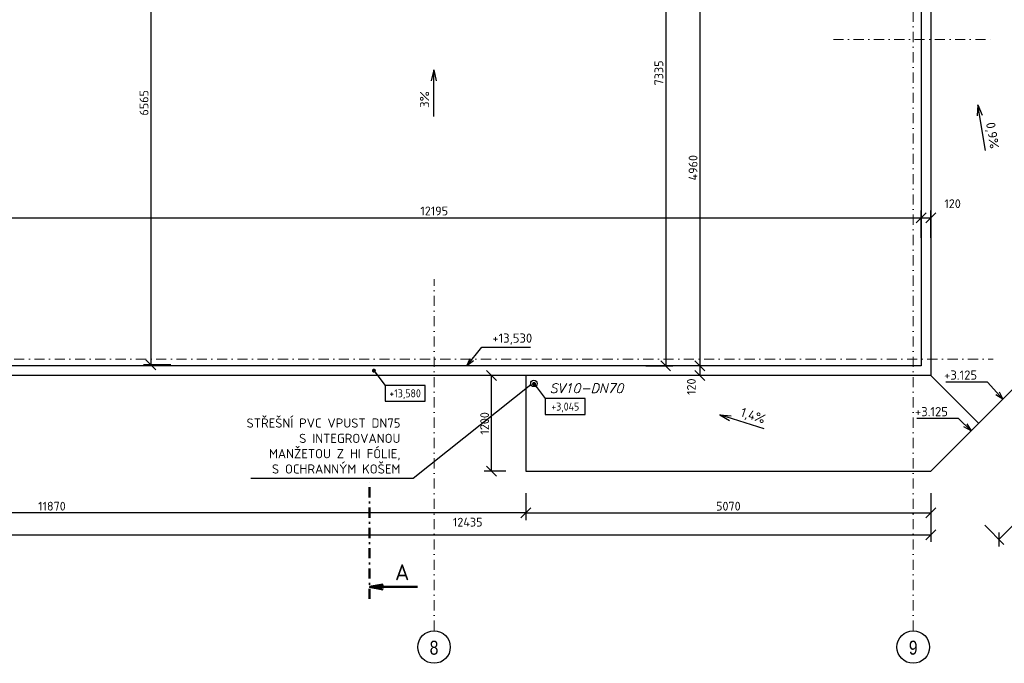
# Model space of a CAD drawing. Header units: millimetres. Extents: x -118752 to 407724, y -73278 to 155058.
# Tile 248 of 256: x 212558 to 224887, y 55149 to 63206. Entities that reach past the tile are written whole.
import ezdxf
from ezdxf.enums import TextEntityAlignment as Align

# ---------------------------------------------------------------- set-up
doc = ezdxf.new("R2010")
doc.units = ezdxf.units.MM
doc.header["$LTSCALE"] = 10
doc.linetypes.add('DASHDOT', pattern=[25.4, 12.7, -6.35, 0, -6.35])
for name, color, linetype, lineweight in [('CKKOTY', 3, 'Continuous', 25), ('CKKOTY_VYS', 3, 'Continuous', 25), ('CKPOPIS_POHLED', 3, 'Continuous', 25), ('CKRASTR', 7, 'DASHDOT', 15), ('CKRASTR_POPIS', 3, 'Continuous', 25), ('CKREZY_OZNACENI', 4, 'DASHDOT', 50), ('CKSTENY_PODROVINOU', 7, 'Continuous', 25), ('CKSTRECHA_PODROVINOU', 7, 'Continuous', 25), ('CKTEXTY_MALE', 3, 'Continuous', 18), ('pohledy', 7, 'Continuous', 25)]:
    doc.layers.add(name, color=color, linetype=linetype, lineweight=lineweight)
doc.styles.add('Arial', font='arial.ttf', dxfattribs={"width": 0.8})
doc.styles.add('ISO', font='isocp.shx')
doc.styles.add('KURZIVA', font='italic__.ttf')
doc.styles.get("Standard").update_dxf_attribs({"font": 'isocpeur.ttf'})
doc.dimstyles.new('CADKON', dxfattribs={"dimscale": 50, "dimtxt": 2.2, "dimasz": 2.5, "dimexe": 1.8, "dimexo": 5, "dimgap": 0.6, "dimtad": 1, "dimrnd": 1, "dimtxsty": 'Standard', "dimblk1": 'OBLIQUE', "dimblk2": 'OBLIQUE', "dimsah": 1, "dimcen": 2.5, "dimadec": 1, "dimazin": 2, "dimtfac": 1, "dimtdec": 4, "dimtix": 1, "dimtmove": 2, "dimatfit": 3, "dimldrblk": 'OPEN30', "dimfxl": 5, "dimfxlon": 1, "dimtolj": 1, "dimarcsym": 0})
doc.dimstyles.new('CADKON$7', dxfattribs={"dimscale": 100, "dimtxt": 2.5, "dimasz": 2.5, "dimexe": 1.8, "dimexo": 5, "dimgap": 0.6, "dimtad": 1, "dimrnd": 1, "dimtxsty": 'Standard', "dimblk1": 'OBLIQUE', "dimblk2": 'OBLIQUE', "dimsah": 1, "dimcen": 2.5, "dimadec": 1, "dimazin": 2, "dimtfac": 1, "dimtdec": 4, "dimtix": 1, "dimtmove": 0, "dimatfit": 3, "dimldrblk": 'DOTSMALL', "dimfxl": 5, "dimfxlon": 1, "dimtfill": 1, "dimtolj": 1, "dimarcsym": 0})

# ---------------------------------------------------------------- blocks, each defined once
blk = doc.blocks.new('_OBLIQUE')
at = {"color": 0, "linetype": 'ByBlock'}
blk.add_line((-0.5, -0.5), (0.5, 0.5), dxfattribs=at)
blk = doc.blocks.new('*D8201')
at = {"layer": 'CKKOTY', "color": 0, "lineweight": -2}
for p, q in [((221325, 58873), (220985, 58873)), ((221075, 58873), (221075, 58753)), ((221325, 58753), (220985, 58753))]:
    blk.add_line(p, q, dxfattribs=at)
at = {"layer": 'Defpoints', "color": 0}
for p in [(223847, 58873), (221075, 58753), (223967, 58753)]:
    blk.add_point(p, dxfattribs=at)
at = {"layer": 'CKKOTY', "color": 0, "lineweight": -2, "xscale": 125, "yscale": 125, "zscale": 125}
for p, rotation in [((221075, 58873), 90), ((221075, 58753), 270)]:
    blk.add_blockref('_OBLIQUE', p, dxfattribs=dict(at, rotation=rotation))
at = {"layer": 'CKKOTY', "color": 0, "insert": (220969, 58612), "char_height": 110, "attachment_point": 5, "rotation": 90}
blk.add_mtext('\\A1;120', dxfattribs=at)
blk = doc.blocks.new('_Open90')
at = {"color": 0, "lineweight": -2}
for p, q in [((0, 0), (-1, 0)), ((-0.5, 0.5), (0, 0)), ((0, 0), (-0.5, -0.5))]:
    blk.add_line(p, q, dxfattribs=at)
blk = doc.blocks.new('*D8203')
at = {"layer": 'CKKOTY', "color": 0, "lineweight": -2}
for p, q in [((220467, 66208), (220737, 66208)), ((220647, 66208), (220647, 58873)), ((220397, 58873), (220737, 58873))]:
    blk.add_line(p, q, dxfattribs=at)
at = {"layer": 'Defpoints', "color": 0}
for p in [(219967, 66208), (217749, 58873), (220647, 58873)]:
    blk.add_point(p, dxfattribs=at)
at = {"layer": 'CKKOTY', "color": 0, "lineweight": -2, "xscale": 125, "yscale": 125, "zscale": 125}
for p, rotation in [((220647, 66208), 90), ((220647, 58873), 270)]:
    blk.add_blockref('_OBLIQUE', p, dxfattribs=dict(at, rotation=rotation))
at = {"layer": 'CKKOTY', "color": 0, "insert": (220562, 62540), "char_height": 110, "attachment_point": 5, "rotation": 90}
blk.add_mtext('\\A1;7335', dxfattribs=at)
blk = doc.blocks.new('*D8205')
at = {"layer": 'CKKOTY', "color": 0, "lineweight": -2}
for p, q in [((214450, 65448), (214110, 65448)), ((214200, 65448), (214200, 58884)), ((214450, 58884), (214110, 58884))]:
    blk.add_line(p, q, dxfattribs=at)
at = {"layer": 'Defpoints', "color": 0}
for p in [(214977, 65448), (214200, 58884), (217747, 58884)]:
    blk.add_point(p, dxfattribs=at)
at = {"layer": 'CKKOTY', "color": 0, "lineweight": -2, "xscale": 125, "yscale": 125, "zscale": 125}
for p, rotation in [((214200, 65448), 90), ((214200, 58884), 270)]:
    blk.add_blockref('_OBLIQUE', p, dxfattribs=dict(at, rotation=rotation))
at = {"layer": 'CKKOTY', "color": 0, "insert": (214115, 62166), "char_height": 110, "attachment_point": 5, "rotation": 90}
blk.add_mtext('\\A1;6565', dxfattribs=at)
blk = doc.blocks.new('*D8225')
at = {"layer": 'CKKOTY', "color": 0, "lineweight": -2}
for p, q in [((225745, 68708), (226085, 68708)), ((225995, 68708), (225995, 58753)), ((225745, 58753), (226085, 58753))]:
    blk.add_line(p, q, dxfattribs=at)
at = {"layer": 'Defpoints', "color": 0}
for p in [(223967, 68708), (223967, 58753), (225995, 58753)]:
    blk.add_point(p, dxfattribs=at)
at = {"layer": 'CKKOTY', "color": 0, "lineweight": -2, "xscale": 125, "yscale": 125, "zscale": 125}
for p, rotation in [((225995, 68708), 90), ((225995, 58753), 270)]:
    blk.add_blockref('_OBLIQUE', p, dxfattribs=dict(at, rotation=rotation))
at = {"layer": 'CKKOTY', "color": 0, "insert": (225910, 63730), "char_height": 110, "attachment_point": 5, "rotation": 90}
blk.add_mtext('\\A1;9955', dxfattribs=at)
blk = doc.blocks.new('*D8228')
at = {"layer": 'CKKOTY', "color": 0, "lineweight": -2}
for p, q in [((211532, 57008), (211532, 56668)), ((223967, 57008), (223967, 56668)), ((211532, 56758), (223967, 56758))]:
    blk.add_line(p, q, dxfattribs=at)
at = {"layer": 'Defpoints', "color": 0}
for p in [(211532, 58753), (223967, 58753), (223967, 56758)]:
    blk.add_point(p, dxfattribs=at)
at = {"layer": 'CKKOTY', "color": 0, "lineweight": -2, "xscale": 125, "yscale": 125, "zscale": 125, "rotation": 180}
blk.add_blockref('_OBLIQUE', (211532, 56758), dxfattribs=at)
at = {"layer": 'CKKOTY', "color": 0, "lineweight": -2, "xscale": 125, "yscale": 125, "zscale": 125}
blk.add_blockref('_OBLIQUE', (223967, 56758), dxfattribs=at)
at = {"layer": 'CKKOTY', "color": 0, "insert": (218168, 56916), "char_height": 110, "attachment_point": 5}
blk.add_mtext('\\A1;12435', dxfattribs=at)
blk = doc.blocks.new('*D8229')
at = {"layer": 'CKKOTY', "color": 0, "lineweight": -2}
for p, q in [((211652, 60477), (211652, 60817)), ((223847, 60477), (223847, 60817)), ((211652, 60727), (223847, 60727))]:
    blk.add_line(p, q, dxfattribs=at)
at = {"layer": 'Defpoints', "color": 0}
for p in [(223847, 60727), (211652, 58873), (223847, 58873)]:
    blk.add_point(p, dxfattribs=at)
at = {"layer": 'CKKOTY', "color": 0, "lineweight": -2, "xscale": 125, "yscale": 125, "zscale": 125, "rotation": 180}
blk.add_blockref('_OBLIQUE', (211652, 60727), dxfattribs=at)
at = {"layer": 'CKKOTY', "color": 0, "lineweight": -2, "xscale": 125, "yscale": 125, "zscale": 125}
blk.add_blockref('_OBLIQUE', (223847, 60727), dxfattribs=at)
at = {"layer": 'CKKOTY', "color": 0, "insert": (217749, 60812), "char_height": 110, "attachment_point": 5}
blk.add_mtext('\\A1;12195', dxfattribs=at)
blk = doc.blocks.new('*D8230')
at = {"layer": 'CKKOTY', "color": 0, "lineweight": -2}
for p, q in [((223847, 60477), (223847, 60817)), ((223967, 60477), (223967, 60817)), ((223847, 60727), (223967, 60727))]:
    blk.add_line(p, q, dxfattribs=at)
at = {"layer": 'Defpoints', "color": 0}
for p in [(223967, 60727), (223967, 58958), (223847, 58873)]:
    blk.add_point(p, dxfattribs=at)
at = {"layer": 'CKKOTY', "color": 0, "lineweight": -2, "xscale": 125, "yscale": 125, "zscale": 125, "rotation": 180}
blk.add_blockref('_OBLIQUE', (223847, 60727), dxfattribs=at)
at = {"layer": 'CKKOTY', "color": 0, "lineweight": -2, "xscale": 125, "yscale": 125, "zscale": 125}
blk.add_blockref('_OBLIQUE', (223967, 60727), dxfattribs=at)
at = {"layer": 'CKKOTY', "color": 0, "insert": (224240, 60903), "char_height": 110, "attachment_point": 5}
blk.add_mtext('\\A1;120', dxfattribs=at)
blk = doc.blocks.new('*U896')
at = {"color": 0, "linetype": 'ByBlock', "lineweight": -2}
blk.add_lwpolyline([(-5, -2), (5, -2), (5, 2), (-5, 2), (-5, -2)], dxfattribs=at)
blk = doc.blocks.new('*D8729')
at = {"layer": 'CKKOTY', "color": 0, "lineweight": -2}
for p, q in [((218897, 57281), (218897, 56941)), ((223967, 57281), (223967, 56941)), ((218897, 57031), (223967, 57031))]:
    blk.add_line(p, q, dxfattribs=at)
at = {"layer": 'Defpoints', "color": 0}
for p in [(218897, 57553), (223967, 57553), (223967, 57031)]:
    blk.add_point(p, dxfattribs=at)
at = {"layer": 'CKKOTY', "color": 0, "lineweight": -2, "xscale": 125, "yscale": 125, "zscale": 125, "rotation": 180}
blk.add_blockref('_OBLIQUE', (218897, 57031), dxfattribs=at)
at = {"layer": 'CKKOTY', "color": 0, "lineweight": -2, "xscale": 125, "yscale": 125, "zscale": 125}
blk.add_blockref('_OBLIQUE', (223967, 57031), dxfattribs=at)
at = {"layer": 'CKKOTY', "color": 0, "insert": (221432, 57116), "char_height": 110, "attachment_point": 5}
blk.add_mtext('\\A1;5070', dxfattribs=at)
blk = doc.blocks.new('_Open30')
at = {"color": 0, "lineweight": -2}
for p, q in [((-1, 0.268), (0, 0)), ((0, 0), (-1, -0.268)), ((0, 0), (-1, 0))]:
    blk.add_line(p, q, dxfattribs=at)
blk = doc.blocks.new('*D8730')
at = {"layer": 'CKKOTY', "color": 0, "lineweight": -2}
for p, q in [((225844, 58079), (226085, 57839)), ((224819, 56700), (226021, 57902)), ((224642, 56877), (224883, 56636))]:
    blk.add_line(p, q, dxfattribs=at)
at = {"layer": 'Defpoints', "color": 0}
for p in [(225169, 58755), (226021, 57902), (223967, 57553)]:
    blk.add_point(p, dxfattribs=at)
at = {"layer": 'CKKOTY', "color": 0, "lineweight": -2, "xscale": 125, "yscale": 125, "zscale": 125}
for p, rotation in [((226021, 57902), 44.99899232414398), ((224819, 56700), 224.998992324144)]:
    blk.add_blockref('_OBLIQUE', p, dxfattribs=dict(at, rotation=rotation))
at = {"layer": 'CKKOTY', "color": 0, "insert": (225360, 57361), "char_height": 110, "attachment_point": 5, "rotation": 44.999}
blk.add_mtext('\\A1;1700', dxfattribs=at)
blk = doc.blocks.new('*D8733')
at = {"layer": 'CKKOTY', "color": 0, "lineweight": -2}
for p, q in [((218647, 58753), (218375, 58753)), ((218465, 57553), (218465, 58753)), ((218647, 57553), (218375, 57553))]:
    blk.add_line(p, q, dxfattribs=at)
at = {"layer": 'Defpoints', "color": 0}
for p in [(218465, 58753), (218897, 58753), (218897, 57553)]:
    blk.add_point(p, dxfattribs=at)
at = {"layer": 'CKKOTY', "color": 0, "lineweight": -2, "xscale": 125, "yscale": 125, "zscale": 125}
for p, rotation in [((218465, 58753), 90), ((218465, 57553), 270)]:
    blk.add_blockref('_OBLIQUE', p, dxfattribs=dict(at, rotation=rotation))
at = {"layer": 'CKKOTY', "color": 0, "insert": (218380, 58153), "char_height": 110, "attachment_point": 5, "rotation": 90}
blk.add_mtext('\\A1;1200', dxfattribs=at)
blk = doc.blocks.new('*D9268')
at = {"layer": 'CKKOTY', "color": 0, "lineweight": -2}
for p, q in [((221227, 63833), (220985, 63833)), ((221075, 63833), (221075, 58873)), ((221227, 58873), (220985, 58873))]:
    blk.add_line(p, q, dxfattribs=at)
at = {"layer": 'Defpoints', "color": 0}
for p in [(221477, 63833), (221075, 58873), (221477, 58873)]:
    blk.add_point(p, dxfattribs=at)
at = {"layer": 'CKKOTY', "color": 0, "lineweight": -2, "xscale": 125, "yscale": 125, "zscale": 125}
for p, rotation in [((221075, 63833), 90), ((221075, 58873), 270)]:
    blk.add_blockref('_OBLIQUE', p, dxfattribs=dict(at, rotation=rotation))
at = {"layer": 'CKKOTY', "color": 0, "insert": (220990, 61353), "char_height": 110, "attachment_point": 5, "rotation": 90}
blk.add_mtext('\\A1;4960', dxfattribs=at)
blk = doc.blocks.new('*D9625')
at = {"layer": 'CKKOTY', "color": 0, "lineweight": -2}
for p, q in [((207027, 57281), (207027, 56941)), ((218897, 57281), (218897, 56941)), ((218897, 57031), (207027, 57031))]:
    blk.add_line(p, q, dxfattribs=at)
at = {"layer": 'Defpoints', "color": 0}
for p in [(207027, 58753), (218897, 58753), (207027, 57031)]:
    blk.add_point(p, dxfattribs=at)
at = {"layer": 'CKKOTY', "color": 0, "lineweight": -2, "xscale": 125, "yscale": 125, "zscale": 125, "rotation": 180}
blk.add_blockref('_OBLIQUE', (207027, 57031), dxfattribs=at)
at = {"layer": 'CKKOTY', "color": 0, "lineweight": -2, "xscale": 125, "yscale": 125, "zscale": 125}
blk.add_blockref('_OBLIQUE', (218897, 57031), dxfattribs=at)
at = {"layer": 'CKKOTY', "color": 0, "insert": (212962, 57116), "char_height": 110, "attachment_point": 5}
blk.add_mtext('\\A1;11870', dxfattribs=at)
blk = doc.blocks.new('*D9626')
at = {"layer": 'CKKOTY', "color": 0, "lineweight": -2}
for p, q in [((226104, 91208), (226444, 91208)), ((226354, 91208), (226354, 58753)), ((226104, 58753), (226444, 58753))]:
    blk.add_line(p, q, dxfattribs=at)
at = {"layer": 'Defpoints', "color": 0}
for p in [(223967, 91208), (223967, 58753), (226354, 58753)]:
    blk.add_point(p, dxfattribs=at)
at = {"layer": 'CKKOTY', "color": 0, "lineweight": -2, "xscale": 125, "yscale": 125, "zscale": 125}
for p, rotation in [((226354, 91208), 90), ((226354, 58753), 270)]:
    blk.add_blockref('_OBLIQUE', p, dxfattribs=dict(at, rotation=rotation))
at = {"layer": 'CKKOTY', "color": 0, "insert": (226269, 74980), "char_height": 110, "attachment_point": 5, "rotation": 90}
blk.add_mtext('\\A1;32455', dxfattribs=at)

msp = doc.modelspace()

# ---------------------------------------------------------------- linework, layer by layer
at = {"layer": 'CKRASTR'}
for p, q in [((223746.573, 55556.955), (223746.573, 91958.162)), ((222746.573, 62958.162), (224746.573, 62958.162)), ((217746.573, 55556.955), (217746.573, 59958.162)), ((201816.332, 58958.162), (224746.573, 58958.162))]:
    msp.add_line(p, q, dxfattribs=at)
at = {"layer": 'CKRASTR_POPIS'}
for centre in [(217746.573, 55353.032), (223746.573, 55353.032)]:
    msp.add_circle(centre, 203.923, dxfattribs=at)
at = {"layer": 'CKREZY_OZNACENI'}
msp.add_line((216938.241, 55955.082), (216938.241, 57455.082), dxfattribs=at)
at = {"layer": 'CKREZY_OZNACENI', "linetype": 'Continuous'}
for q in [(217110.582, 56135.471), (217538.241, 56105.082), (217110.582, 56074.694)]:
    msp.add_line((216938.241, 56105.082), q, dxfattribs=at)
at = {"layer": 'CKSTENY_PODROVINOU'}
msp.add_line((218896.573, 58752.662), (218896.573, 57552.662), dxfattribs=at)
at = {"layer": 'CKSTRECHA_PODROVINOU'}
for p, q in [((223846.573, 68708.162), (223846.573, 58872.662)), ((223966.573, 68708.162), (223966.573, 58752.662)), ((217742.296, 62578.441), (217711.765, 62440.995)), ((217742.296, 61996.384), (217742.296, 62578.441)), ((217742.296, 62578.441), (217772.827, 62440.995)), ((224556.382, 62142.244), (224549.168, 62001.632)), ((224653.318, 61568.315), (224556.382, 62142.244)), ((224556.382, 62142.244), (224609.377, 62011.801)), ((223846.573, 58872.662), (211651.573, 58872.662)), ((223966.573, 58752.662), (207026.573, 58752.662)), ((224566.573, 58152.662), (223966.573, 58752.662)), ((223966.573, 57552.662), (225166.573, 58752.662)), ((221880.182, 58084.065), (221325.602, 58260.793)), ((221325.602, 58260.793), (221447.291, 58189.971)), ((221325.602, 58260.793), (221465.831, 58248.15)), ((218896.573, 57552.662), (223966.573, 57552.662))]:
    msp.add_line(p, q, dxfattribs=at)
at = {"layer": 'pohledy'}
msp.add_circle((218996.573, 58652.662), 40, dxfattribs=at)

# ---------------------------------------------------------------- block references
at = {"layer": 'CKKOTY_VYS'}
ref = msp.add_blockref('*U896', (217384.161, 58528.94), dxfattribs=dict(at, xscale=50, yscale=50, zscale=50))
ref.add_attrib('Výška', '+13,580', dxfattribs={"layer": '0', "color": 0, "linetype": 'ByBlock', "lineweight": -2, "height": 100, "style": 'ISO'}).set_placement((217384.161, 58528.94), align=Align.MIDDLE_CENTER)
ref = msp.add_blockref('*U896', (219389.862, 58362.906), dxfattribs=dict(at, xscale=50, yscale=50, zscale=50))
ref.add_attrib('Výška', '+3,045', dxfattribs={"layer": '0', "color": 0, "linetype": 'ByBlock', "lineweight": -2, "height": 100, "style": 'ISO'}).set_placement((219389.862, 58362.906), align=Align.MIDDLE_CENTER)

# ---------------------------------------------------------------- texts
at = {"layer": 'CKPOPIS_POHLED'}
msp.add_text('A', height=200, dxfattribs=at).set_placement((217347.296, 56289.306), align=Align.MIDDLE_CENTER)
at = {"layer": 'CKRASTR_POPIS', "style": 'Arial', "width": 0.8}
for s, p in [('8', (217746.573, 55344.575)), ('9', (223746.573, 55344.575))]:
    msp.add_text(s, height=175, dxfattribs=at).set_placement(p, align=Align.MIDDLE)
at = {"layer": 'CKTEXTY_MALE'}
for s, rotation, p in [('3%', 90, (217684.918, 62102.244)), ('0,9%', 279.5867591, (224656.358, 61911.984)), ('1,4%', 342.3244934, (221576.08, 58244.19))]:
    msp.add_text(s, height=115, rotation=rotation, dxfattribs=at).set_placement(p)
at = {"layer": 'CKTEXTY_MALE', "style": 'KURZIVA'}
msp.add_text('SV10-DN70', height=115, dxfattribs=at).set_placement((219195.498, 58534.942))
at = {"layer": 'CKTEXTY_MALE', "char_height": 115}
for s, insert, attachment_point in [('+13,530', (218476.145, 59135.983), 7), ('+3.125', (224546.622, 58700.058), 9), ('+3.125', (224181.941, 58241.934), 9), ('STŘEŠNÍ PVC VPUST DN75 \\PS INTEGROVANOU\\PMANŽETOU Z HI FÓLIE,\\PS OCHRANNÝM KOŠEM', (217325.898, 57523.954), 9)]:
    msp.add_mtext(s, dxfattribs=dict(at, insert=insert, attachment_point=attachment_point))

# ---------------------------------------------------------------- dimensions: what is measured, and where the dimension line sits
at = {"layer": 'CKKOTY'}
for base, p1, p2, picture, middle in [((226354, 58752.662), (223966.573, 91208.162), (223966.573, 58752.662), '*D9626', (226269, 74980.412)), ((221075.453, 58872.662), (221476.573, 63833.162), (221476.573, 58872.662), '*D9268', (220990.453, 61352.912)), ((218465.152, 58752.662), (218896.573, 57552.662), (218896.573, 58752.662), '*D8733', (218380.152, 58152.662))]:
    dim = msp.add_linear_dim(base=base, p1=p1, p2=p2, angle=90, dimstyle='CADKON', dxfattribs=at)
    dim.commit()
    dim.dimension.update_dxf_attribs({"geometry": picture, "text_midpoint": middle})
for base, p1, p2, picture, middle in [((225994.957, 58752.662), (223966.573, 68708.162), (223966.573, 58752.662), '*D8225', (225909.957, 63730.412)), ((220646.563, 58872.662), (219966.573, 66208.162), (217749.073, 58872.662), '*D8203', (220561.563, 62540.412)), ((214199.931, 58883.662), (214976.573, 65448.173), (217746.573, 58883.662), '*D8205', (214114.931, 62165.918))]:
    dim = msp.add_linear_dim(base=base, p1=p1, p2=p2, angle=90, dimstyle='CADKON', override={"dimscale": 50, "dimexo": 10, "dimtmove": 2, "dimldrblk": 'Open90'}, dxfattribs=at)
    dim.commit()
    dim.dimension.update_dxf_attribs({"geometry": picture, "text_midpoint": middle})
for base, p1, p2, picture, middle in [((223966.573, 60726.711), (223846.573, 58872.662), (223966.573, 58958.162), '*D8230', (224240.43, 60902.552)), ((223966.573, 56757.54), (211531.573, 58752.662), (223966.573, 58752.662), '*D8228', (218167.959, 56915.707))]:
    dim = msp.add_linear_dim(base=base, p1=p1, p2=p2, dimstyle='CADKON', override={"dimscale": 50, "dimexo": 10, "dimtmove": 2, "dimldrblk": 'Open90'}, dxfattribs=at)
    dim.commit()
    dim.dimension.update_dxf_attribs({"geometry": picture, "text_midpoint": middle, "dimtype": 160})
dim = msp.add_linear_dim(base=(223846.573, 60726.711), p1=(211651.573, 58872.662), p2=(223846.573, 58872.662), dimstyle='CADKON', override={"dimscale": 50, "dimexo": 10, "dimldrblk": 'Open90'}, dxfattribs=at)
dim.commit()
dim.dimension.update_dxf_attribs({"geometry": '*D8229', "text_midpoint": (217749.073, 60811.711)})
dim = msp.add_linear_dim(base=(221075.453, 58752.662), p1=(223846.573, 58872.662), p2=(223966.573, 58752.662), angle=90, dimstyle='CADKON', override={"dimscale": 50, "dimexo": 10, "dimtmove": 2, "dimldrblk": 'Open90'}, dxfattribs=at)
dim.commit()
dim.dimension.update_dxf_attribs({"geometry": '*D8201', "text_midpoint": (220969.372, 58612.308), "dimtype": 160})
for base, p1, p2, picture, middle in [((207026.573, 57030.734), (218896.573, 58752.662), (207026.573, 58752.662), '*D9625', (212961.573, 57115.734)), ((223966.573, 57030.734), (218896.573, 57552.662), (223966.573, 57552.662), '*D8729', (221431.573, 57115.734))]:
    dim = msp.add_linear_dim(base=base, p1=p1, p2=p2, dimstyle='CADKON', dxfattribs=at)
    dim.commit()
    dim.dimension.update_dxf_attribs({"geometry": picture, "text_midpoint": middle})
dim = msp.add_aligned_dim(p1=(223966.573, 57552.662), p2=(225168.715, 58754.762), distance=-1205.631, dimstyle='CADKON', dxfattribs=at)
dim.commit()
dim.dimension.update_dxf_attribs({"geometry": '*D8730', "text_midpoint": (225360.036, 57361.293)})

# ---------------------------------------------------------------- leaders
at = {"layer": 'CKKOTY_VYS'}
for points in [[(216993.253, 58812.666), (217134.161, 58628.94)], [(218998.954, 58646.632), (219139.862, 58462.906)]]:
    msp.add_leader(points, dimstyle='CADKON', override={"dimscale": 50, "dimasz": 1, "dimldrblk": 'Dot'}, dxfattribs=at)
at = {"layer": 'CKTEXTY_MALE', "annotation_type": 0, "has_hookline": 1}
for points, override, hookline_direction, text_width in [([(218155.641, 58872.662), (218346.145, 59105.983), (218446.145, 59105.983)], {"dimscale": 50, "dimtxt": 2.3, "dimasz": 2, "dimldrblk": 'Open30'}, 0, 477.25), ([(218957.01, 58636.108), (217485.898, 57463.954), (217385.898, 57463.954)], {"dimtxt": 2.3, "dimasz": 1}, 1, 1874.5), ([(224868.62, 58454.709), (224676.622, 58670.058), (224576.622, 58670.058)], {"dimscale": 50, "dimtxt": 2.3, "dimasz": 2, "dimldrblk": 'Open30'}, 1, 391), ([(224471.407, 58057.497), (224311.941, 58211.934), (224211.941, 58211.934)], {"dimscale": 50, "dimtxt": 2.3, "dimasz": 2, "dimldrblk": 'Open30'}, 1, 391)]:
    msp.add_leader(points, dimstyle='CADKON$7', override=override, dxfattribs=dict(at, hookline_direction=hookline_direction, text_width=text_width))

doc.saveas('drawing.dxf')
